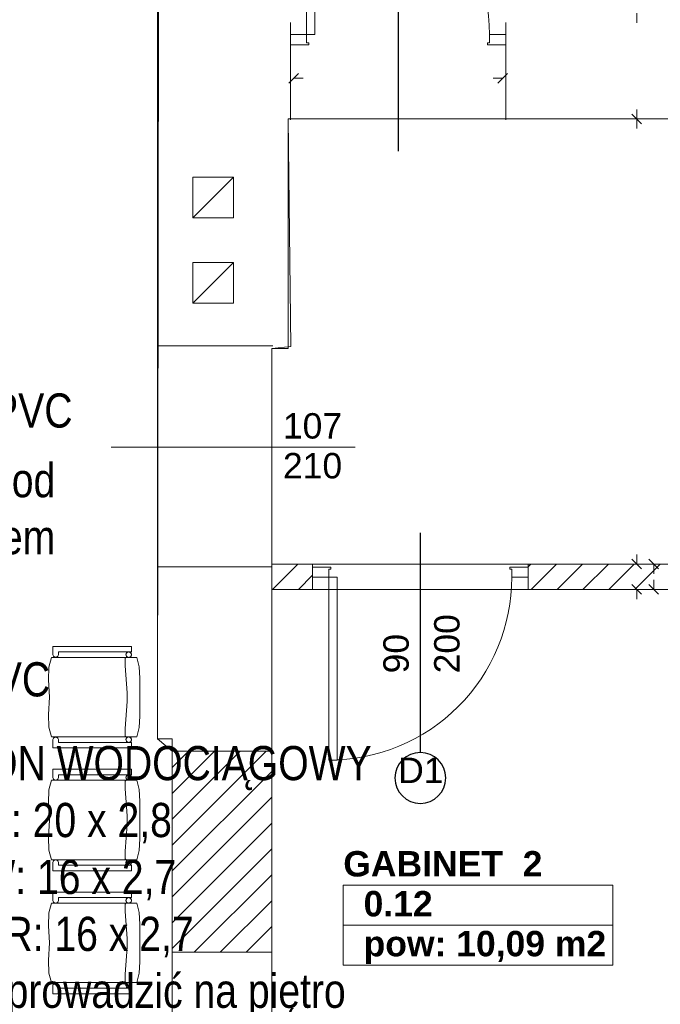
# Model space of a CAD drawing. Header units: millimetres. Extents: x 204754 to 499005, y -178579 to -103222.
# Tile 23 of 178: x 224067 to 227219, y -136676 to -131831. Entities that reach past the tile are written whole.
import ezdxf
from ezdxf import colors
from ezdxf.entities.mleader import LeaderData, LeaderLine
from ezdxf.enums import TextEntityAlignment as Align
from ezdxf.math import Vec2, Vec3

# ---------------------------------------------------------------- set-up
doc = ezdxf.new("R2010")
doc.units = ezdxf.units.MM
doc.header["$MEASUREMENT"] = 0
doc.layers.get('0').update_dxf_attribs({"color": 252, "lineweight": 5})
for name, color, linetype, lineweight in [('IS_opisy', 7, 'Continuous', 35), ('Nowe_! NAZWY POM', 252, 'Continuous', 5), ('Nowe_! NAZWY POM_Nr_pióra__19', 252, 'Continuous', 5), ('Nowe_220-A Ściany', 252, 'Continuous', 5), ('Nowe_220-A Ściany_Nr_pióra__93', 252, 'Continuous', 5), ('Nowe_320-W Umeblowanie_Nr_pióra__4', 252, 'Continuous', 5), ('Nowe_820-G Rysunki Obrazki_Nr_pióra__24', 252, 'Continuous', 5), ('Nowe_Drzwi ARCHICAD_Nr_pióra__168', 252, 'Continuous', 5), ('Nowe_Metryczki pomieszczeń ARCHICADa_Nr_pióra__13', 252, 'Continuous', 5), ('Nowe_Nowe_220(1)-A Ściany zewnętrzne_Nr_pióra__241', 252, 'Continuous', 5), ('Nowe_Nowe_220(1)-A Ściany zewnętrzne_Nr_pióra__3', 252, 'Continuous', 5), ('Nowe_Nowe_220(1)-A Ściany zewnętrzne_Nr_pióra__57', 252, 'Continuous', 5), ('Nowe_TABELKA_Nr_pióra__1', 252, 'Continuous', 5), ('Nowe_Znaczniki drzwi ARCHICADa', 252, 'Continuous', 5), ('Nowe_Znaczniki drzwi ARCHICADa_Nr_pióra__111', 252, 'Continuous', 5), ('Nowe_Znaczniki drzwi ARCHICADa_Nr_pióra__141', 252, 'Continuous', 5)]:
    doc.layers.add(name, color=color, linetype=linetype, lineweight=lineweight)
doc.styles.add('GENERATED_STYLE_1', font='arial.ttf')
doc.styles.add('GENERATED_STYLE_2', font='arialbd.ttf')
doc.styles.add('Opisowy', font='arial.ttf')

# ---------------------------------------------------------------- blocks, each defined once
blk = doc.blocks.new('GABINET  2_0.12_12', base_point=(226322.2, -136187.8))
at = {"layer": 'Nowe_Metryczki pomieszczeń ARCHICADa_Nr_pióra__13', "color": 7, "linetype": 'Continuous', "lineweight": 13}
for p, q in [((225659.2, -136089.6), (225659.2, -136482.5)), ((225659.2, -136089.6), (226985.2, -136089.6)), ((226985.2, -136089.6), (226985.2, -136482.5)), ((225659.2, -136286.1), (226985.2, -136286.1)), ((225659.2, -136482.5), (226985.2, -136482.5))]:
    blk.add_line(p, q, dxfattribs=at)
at = {"layer": 'Nowe_Metryczki pomieszczeń ARCHICADa_Nr_pióra__13', "color": 7, "lineweight": 13, "style": 'GENERATED_STYLE_2'}
for tag, p in [('ROOM_NAME', (225659.2, -135921.8)), ('ROOM_NUMBER', (225759.2, -136118.2)), ('ROOM_CALC_AREA', (225759.2, -136314.6))]:
    blk.add_attdef(tag, text='', height=125, dxfattribs=at).set_placement(p, align=Align.TOP_LEFT)
blk = doc.blocks.new('D Marker 11_21')
at = {"layer": 'Nowe_Znaczniki drzwi ARCHICADa_Nr_pióra__111', "color": 7, "linetype": 'Continuous', "lineweight": 25}
blk.add_line((0, -1282.4), (0, 153.6), dxfattribs=at)
at = {"layer": 'Nowe_Znaczniki drzwi ARCHICADa_Nr_pióra__141', "color": 7, "linetype": 'Continuous', "lineweight": 25}
for start, end in [(0, 180), (180, 0)]:
    blk.add_arc((0, -1407.4), 125, start, end, dxfattribs=at)
at = {"layer": 'Nowe_Znaczniki drzwi ARCHICADa_Nr_pióra__141', "color": 7, "lineweight": 25, "style": 'GENERATED_STYLE_1'}
for tag, rotation, p in [('AC_WIDO_B_SIZE', 270, (-230.4, -608.3)), ('AC_MarkerText_4', 270, (19.6, -703.2)), ('AC_MarkerText_1', 180, (109.1, -1259.2))]:
    blk.add_attdef(tag, text='', height=125, rotation=rotation, dxfattribs=at).set_placement(p, align=Align.BOTTOM_LEFT)
blk = doc.blocks.new('D Marker 11_19')
at = {"layer": 'Nowe_Znaczniki drzwi ARCHICADa_Nr_pióra__111', "color": 7, "linetype": 'Continuous', "lineweight": 25}
blk.add_line((0, 802.4), (0, -278.6), dxfattribs=at)
at = {"layer": 'Nowe_Znaczniki drzwi ARCHICADa_Nr_pióra__141', "color": 7, "linetype": 'Continuous', "lineweight": 25}
for start, end in [(0, 180), (180, 0)]:
    blk.add_arc((0, 927.4), 125, start, end, dxfattribs=at)
at = {"layer": 'Nowe_Znaczniki drzwi ARCHICADa_Nr_pióra__141', "color": 7, "lineweight": 25, "style": 'GENERATED_STYLE_1'}
for tag, rotation, p in [('AC_MarkerText_4', 90, (-19.6, 304.8)), ('AC_WIDO_B_SIZE', 90, (230.4, 209.9)), ('AC_MarkerText_1', 180, (109.1, 1075.6))]:
    blk.add_attdef(tag, text='', height=125, rotation=rotation, dxfattribs=at).set_placement(p, align=Align.BOTTOM_LEFT)
blk = doc.blocks.new('podkład 20251118')
at = {"color": 252, "linetype": 'Continuous', "lineweight": 5}
for p, q in [((227102.9, -131799.5), (227102.9, -131847)), ((225438.6, -132095.3), (225391.1, -132142.8)), ((225414.8, -132119.1), (225462.3, -132119.1)), ((226443.7, -132119.1), (226396.2, -132119.1)), ((226420, -132142.8), (226467.5, -132095.3)), ((227126.7, -132343.3), (227079.2, -132295.8)), ((227079.2, -132295.8), (227126.7, -132343.3)), ((227102.9, -132319.5), (227102.9, -132272)), ((227102.9, -132319.5), (227102.9, -132367)), ((227079.2, -134485.8), (227126.7, -134533.3)), ((227102.9, -134509.5), (227102.9, -134462)), ((227210.4, -134533.3), (227162.9, -134485.8)), ((227186.7, -134509.5), (227186.7, -134557)), ((227186.7, -134634.5), (227186.7, -134587)), ((227126.7, -134658.3), (227079.2, -134610.8)), ((227102.9, -134634.5), (227102.9, -134682)), ((227162.9, -134610.8), (227210.4, -134658.3))]:
    blk.add_line(p, q, dxfattribs=at)
at = {"layer": 'Nowe_! NAZWY POM_Nr_pióra__19', "color": 252, "linetype": 'Continuous', "lineweight": 5}
for p, q in [((224744.5, -135369.5), (224750.7, -131500.2)), ((229172, -132319.5), (225387.4, -132319.5)), ((225387.4, -132319.5), (225400.5, -133439.3)), ((225400.5, -133439.3), (225307, -133449.5)), ((225307, -133449.5), (225307, -134509.5)), ((225307, -134509.5), (227045.3, -134509.5)), ((227045.3, -134509.5), (229172, -134509.5)), ((225307, -134634.5), (225307, -137219.5)), ((227776.2, -134634.5), (225307, -134634.5)), ((224817, -135429.5), (224744.5, -135369.5)), ((224817, -137349.5), (224817, -135429.5))]:
    blk.add_line(p, q, dxfattribs=at)
at = {"layer": 'Nowe_220-A Ściany', "color": 252, "linetype": 'Continuous', "lineweight": 5}
for p, q in [((225307, -134511.4), (225308.8, -134509.5)), ((225311.1, -134634.5), (225436.1, -134509.5)), ((226568.4, -134522.8), (226581.6, -134509.5)), ((226583.9, -134634.5), (226708.9, -134509.5)), ((226711.2, -134634.5), (226836.2, -134509.5)), ((226838.5, -134634.5), (226963.5, -134509.5)), ((226965.7, -134634.5), (227090.7, -134509.5)), ((227093, -134634.5), (227218, -134509.5)), ((225438.4, -134634.5), (225508.4, -134564.5)), ((224817, -135510.5), (224897.9, -135429.5)), ((224817, -135637.8), (225025.2, -135429.5)), ((224817, -135765.1), (225152.5, -135429.5)), ((224817, -135892.3), (225279.8, -135429.5)), ((224817, -136019.6), (225307, -135529.6)), ((224817, -136146.9), (225307, -135656.9)), ((224817, -136274.2), (225307, -135784.2)), ((224817, -136401.4), (225307, -135911.4)), ((224926.2, -136419.5), (225307, -136038.7)), ((225053.5, -136419.5), (225307, -136166)), ((225180.7, -136419.5), (225307, -136293.3))]:
    blk.add_line(p, q, dxfattribs=at)
at = {"layer": 'Nowe_220-A Ściany_Nr_pióra__93', "color": 252, "linetype": 'Continuous', "lineweight": 5}
for p, q in [((225399, -131844.1), (225399, -131904.1)), ((226459, -131844.1), (226459, -131904.1)), ((225399, -131904.1), (225399, -131954.1)), ((226459, -131904.1), (226459, -131954.1)), ((225399, -131954.1), (225399, -132324.1)), ((226459, -131954.1), (226459, -132324.1)), ((225508.4, -134509.5), (225307, -134509.5)), ((225307, -134509.5), (225307, -134634.5)), ((225508.4, -134524.5), (225508.4, -134509.5)), ((225508.4, -134574.5), (225508.4, -134524.5)), ((226568.4, -134524.5), (226568.4, -134509.5)), ((227980.9, -134509.5), (226568.4, -134509.5)), ((226568.4, -134574.5), (226568.4, -134524.5)), ((225508.4, -134634.5), (225508.4, -134574.5)), ((226568.4, -134634.5), (226568.4, -134574.5)), ((225307, -134634.5), (225508.4, -134634.5)), ((226568.4, -134634.5), (227776.2, -134634.5)), ((225307, -135429.5), (224817, -135429.5)), ((224817, -135429.5), (224817, -136419.5)), ((225307, -136419.5), (225307, -135429.5)), ((224817, -136419.5), (225307, -136419.5))]:
    blk.add_line(p, q, dxfattribs=at)
at = {"layer": 'Nowe_320-W Umeblowanie_Nr_pióra__4', "color": 252, "linetype": 'Continuous', "lineweight": 5}
for p, q in [((224230.6, -134955.4), (224230.6, -134914.5)), ((224230.6, -134914.5), (224617, -134914.5)), ((224230.6, -134955.4), (224230.6, -134914.5)), ((224230.6, -134914.5), (224617, -134914.5)), ((224617, -134914.5), (224617, -134941.7)), ((224617, -134914.5), (224617, -134941.7)), ((224209.8, -135016.2), (224223.5, -134969)), ((224209.8, -135016.2), (224223.5, -134969)), ((224223.5, -134969), (224642.7, -134969)), ((224223.5, -134969), (224642.7, -134969)), ((224232.7, -134963.4), (224230.6, -134955.4)), ((224232.7, -134963.4), (224230.6, -134955.4)), ((224239.5, -134968.3), (224232.7, -134963.4)), ((224239.5, -134968.3), (224232.7, -134963.4)), ((224247.8, -134968.3), (224239.5, -134968.3)), ((224247.8, -134968.3), (224239.5, -134968.3)), ((224254.6, -134963.4), (224247.8, -134968.3)), ((224254.6, -134963.4), (224247.8, -134968.3)), ((224257.2, -134955.4), (224254.6, -134963.4)), ((224257.2, -134955.4), (224254.6, -134963.4)), ((224257.2, -134941.7), (224257.2, -134955.4)), ((224617, -134941.7), (224257.2, -134941.7)), ((224257.2, -134941.7), (224257.2, -134955.4)), ((224617, -134941.7), (224257.2, -134941.7)), ((224585.7, -134974.4), (224585.5, -134975.6)), ((224585.5, -134975.6), (224585.5, -134976.3)), ((224585.5, -134976.3), (224586.4, -135010.8)), ((224586.2, -134973.2), (224585.7, -134974.4)), ((224586.8, -134972.1), (224586.2, -134973.2)), ((224587.6, -134971.1), (224586.8, -134972.1)), ((224588.6, -134970.3), (224587.6, -134971.1)), ((224589.7, -134969.7), (224588.6, -134970.3)), ((224590, -134955.4), (224590.2, -134953)), ((224590.2, -134957.7), (224590, -134955.4)), ((224590.2, -134953), (224590.8, -134950.7)), ((224590.8, -134960), (224590.2, -134957.7)), ((224590.8, -134950.7), (224591.8, -134948.5)), ((224591.8, -134962.2), (224590.8, -134960)), ((224591.8, -134948.5), (224593.2, -134946.6)), ((224593.2, -134964.1), (224591.8, -134962.2)), ((224593.2, -134946.6), (224594.8, -134944.9)), ((224594.8, -134965.8), (224593.2, -134964.1)), ((224594.8, -134944.9), (224596.8, -134943.6)), ((224596.8, -134967.2), (224594.8, -134965.8)), ((224596.8, -134943.6), (224598.9, -134942.5)), ((224598.9, -134968.2), (224596.8, -134967.2)), ((224598.9, -134942.5), (224601.2, -134941.9)), ((224601.2, -134968.8), (224598.9, -134968.2)), ((224601.2, -134941.9), (224603.5, -134941.7)), ((224603.5, -134969), (224601.2, -134968.8)), ((224603.5, -134941.7), (224605.9, -134941.9)), ((224605.9, -134968.8), (224603.5, -134969)), ((224605.9, -134941.9), (224608.1, -134942.5)), ((224608.1, -134968.2), (224605.9, -134968.8)), ((224608.1, -134942.5), (224610.3, -134943.6)), ((224610.3, -134967.2), (224608.1, -134968.2)), ((224610.3, -134943.6), (224612.2, -134944.9)), ((224612.2, -134965.8), (224610.3, -134967.2)), ((224612.2, -134944.9), (224613.8, -134946.6)), ((224613.8, -134964.1), (224612.2, -134965.8)), ((224613.8, -134946.6), (224615.2, -134948.5)), ((224615.2, -134962.2), (224613.8, -134964.1)), ((224615.2, -134948.5), (224616.2, -134950.7)), ((224616.2, -134960), (224615.2, -134962.2)), ((224616.2, -134950.7), (224616.8, -134953)), ((224616.8, -134957.7), (224616.2, -134960)), ((224616.8, -134953), (224617, -134955.4)), ((224617, -134955.4), (224616.8, -134957.7)), ((224642.7, -134969), (224654.1, -135014.7)), ((224642.7, -134969), (224654.1, -135014.7)), ((224209.5, -135079.9), (224209.8, -135016.2)), ((224209.5, -135079.9), (224209.8, -135016.2)), ((224586.4, -135010.8), (224596.3, -135143.1)), ((224654.1, -135014.7), (224658.6, -135071.7)), ((224654.1, -135014.7), (224658.6, -135071.7)), ((224658.6, -135071.7), (224658.6, -135164.5)), ((224658.6, -135071.7), (224658.6, -135164.5)), ((224213.3, -135164.5), (224209.5, -135079.9)), ((224213.3, -135164.5), (224209.5, -135079.9)), ((224209.5, -135249), (224213.3, -135164.5)), ((224209.5, -135249), (224213.3, -135164.5)), ((224596.3, -135143.1), (224596.3, -135185.8)), ((224658.6, -135164.5), (224658.6, -135257.2)), ((224658.6, -135164.5), (224658.6, -135257.2)), ((224596.3, -135185.8), (224586.4, -135318.1)), ((224209.8, -135312.7), (224209.5, -135249)), ((224209.8, -135312.7), (224209.5, -135249)), ((224658.6, -135257.2), (224654.1, -135314.2)), ((224658.6, -135257.2), (224654.1, -135314.2)), ((224223.5, -135359.9), (224209.8, -135312.7)), ((224223.5, -135359.9), (224209.8, -135312.7)), ((224654.1, -135314.2), (224642.7, -135359.9)), ((224654.1, -135314.2), (224642.7, -135359.9)), ((224642.7, -135359.9), (224223.5, -135359.9)), ((224642.7, -135359.9), (224223.5, -135359.9)), ((224230.6, -135373.5), (224232.7, -135365.5)), ((224230.6, -135373.5), (224232.7, -135365.5)), ((224232.7, -135365.5), (224239.5, -135360.6)), ((224232.7, -135365.5), (224239.5, -135360.6)), ((224239.5, -135360.6), (224247.8, -135360.6)), ((224239.5, -135360.6), (224247.8, -135360.6)), ((224247.8, -135360.6), (224254.6, -135365.5)), ((224247.8, -135360.6), (224254.6, -135365.5)), ((224254.6, -135365.5), (224257.2, -135373.5)), ((224254.6, -135365.5), (224257.2, -135373.5)), ((224586.4, -135318.1), (224585.5, -135352.6)), ((224585.5, -135352.6), (224585.5, -135353.3)), ((224585.5, -135353.3), (224585.7, -135354.5)), ((224585.7, -135354.5), (224586.2, -135355.7)), ((224586.2, -135355.7), (224586.8, -135356.8)), ((224586.8, -135356.8), (224587.6, -135357.8)), ((224587.6, -135357.8), (224588.6, -135358.6)), ((224588.6, -135358.6), (224589.7, -135359.2)), ((224589.7, -135359.2), (224590.8, -135359.7)), ((224590.8, -135359.7), (224592.1, -135359.9)), ((224591.8, -135366.7), (224593.2, -135364.8)), ((224593.2, -135364.8), (224594.8, -135363.1)), ((224594.8, -135363.1), (224596.8, -135361.7)), ((224596.8, -135361.7), (224598.9, -135360.7)), ((224598.9, -135360.7), (224601.2, -135360.1)), ((224601.2, -135360.1), (224603.5, -135359.9)), ((224603.5, -135359.9), (224605.9, -135360.1)), ((224605.9, -135360.1), (224608.1, -135360.7)), ((224608.1, -135360.7), (224610.3, -135361.7)), ((224610.3, -135361.7), (224612.2, -135363.1)), ((224612.2, -135363.1), (224613.8, -135364.8)), ((224613.8, -135364.8), (224615.2, -135366.7)), ((224230.6, -135414.5), (224230.6, -135373.5)), ((224230.6, -135414.5), (224230.6, -135373.5)), ((224617, -135414.5), (224230.6, -135414.5)), ((224617, -135414.5), (224230.6, -135414.5)), ((224257.2, -135373.5), (224257.2, -135387.2)), ((224257.2, -135373.5), (224257.2, -135387.2)), ((224257.2, -135387.2), (224617, -135387.2)), ((224257.2, -135387.2), (224617, -135387.2)), ((224590, -135373.5), (224590.2, -135371.2)), ((224590.2, -135375.9), (224590, -135373.5)), ((224590.2, -135371.2), (224590.8, -135368.9)), ((224590.8, -135378.2), (224590.2, -135375.9)), ((224590.8, -135368.9), (224591.8, -135366.7)), ((224591.8, -135380.4), (224590.8, -135378.2)), ((224593.2, -135382.3), (224591.8, -135380.4)), ((224594.8, -135384), (224593.2, -135382.3)), ((224596.8, -135385.4), (224594.8, -135384)), ((224598.9, -135386.4), (224596.8, -135385.4)), ((224601.2, -135387), (224598.9, -135386.4)), ((224603.5, -135387.2), (224601.2, -135387)), ((224605.9, -135387), (224603.5, -135387.2)), ((224608.1, -135386.4), (224605.9, -135387)), ((224610.3, -135385.4), (224608.1, -135386.4)), ((224612.2, -135384), (224610.3, -135385.4)), ((224613.8, -135382.3), (224612.2, -135384)), ((224615.2, -135380.4), (224613.8, -135382.3)), ((224615.2, -135366.7), (224616.2, -135368.9)), ((224616.2, -135378.2), (224615.2, -135380.4)), ((224616.2, -135368.9), (224616.8, -135371.2)), ((224616.8, -135375.9), (224616.2, -135378.2)), ((224616.8, -135371.2), (224617, -135373.5)), ((224617, -135373.5), (224616.8, -135375.9)), ((224617, -135387.2), (224617, -135414.5)), ((224617, -135387.2), (224617, -135414.5)), ((224230.6, -135559.9), (224230.6, -135519)), ((224230.6, -135519), (224617, -135519)), ((224230.6, -135559.9), (224230.6, -135519)), ((224230.6, -135519), (224617, -135519)), ((224232.7, -135567.9), (224230.6, -135559.9)), ((224232.7, -135567.9), (224230.6, -135559.9)), ((224257.2, -135559.9), (224254.6, -135567.9)), ((224257.2, -135559.9), (224254.6, -135567.9)), ((224257.2, -135546.2), (224257.2, -135559.9)), ((224617, -135546.2), (224257.2, -135546.2)), ((224257.2, -135546.2), (224257.2, -135559.9)), ((224617, -135546.2), (224257.2, -135546.2)), ((224590, -135559.9), (224590.2, -135557.5)), ((224590.2, -135562.2), (224590, -135559.9)), ((224590.2, -135557.5), (224590.8, -135555.2)), ((224590.8, -135555.2), (224591.8, -135553.1)), ((224591.8, -135553.1), (224593.2, -135551.1)), ((224593.2, -135551.1), (224594.8, -135549.4)), ((224594.8, -135549.4), (224596.8, -135548.1)), ((224596.8, -135548.1), (224598.9, -135547.1)), ((224598.9, -135547.1), (224601.2, -135546.5)), ((224601.2, -135546.5), (224603.5, -135546.2)), ((224603.5, -135546.2), (224605.9, -135546.5)), ((224605.9, -135546.5), (224608.1, -135547.1)), ((224608.1, -135547.1), (224610.3, -135548.1)), ((224610.3, -135548.1), (224612.2, -135549.4)), ((224612.2, -135549.4), (224613.8, -135551.1)), ((224613.8, -135551.1), (224615.2, -135553.1)), ((224615.2, -135553.1), (224616.2, -135555.2)), ((224616.2, -135555.2), (224616.8, -135557.5)), ((224616.8, -135557.5), (224617, -135559.9)), ((224617, -135559.9), (224616.8, -135562.2)), ((224617, -135519), (224617, -135546.2)), ((224617, -135519), (224617, -135546.2)), ((224209.8, -135620.7), (224223.5, -135573.5)), ((224209.8, -135620.7), (224223.5, -135573.5)), ((224223.5, -135573.5), (224642.7, -135573.5)), ((224223.5, -135573.5), (224642.7, -135573.5)), ((224239.5, -135572.8), (224232.7, -135567.9)), ((224239.5, -135572.8), (224232.7, -135567.9)), ((224247.8, -135572.8), (224239.5, -135572.8)), ((224247.8, -135572.8), (224239.5, -135572.8)), ((224254.6, -135567.9), (224247.8, -135572.8)), ((224254.6, -135567.9), (224247.8, -135572.8)), ((224585.7, -135578.9), (224585.5, -135580.2)), ((224585.5, -135580.2), (224585.5, -135580.8)), ((224585.5, -135580.8), (224586.4, -135615.3)), ((224586.2, -135577.7), (224585.7, -135578.9)), ((224586.8, -135576.6), (224586.2, -135577.7)), ((224587.6, -135575.6), (224586.8, -135576.6)), ((224588.6, -135574.8), (224587.6, -135575.6)), ((224589.7, -135574.2), (224588.6, -135574.8)), ((224590.8, -135564.5), (224590.2, -135562.2)), ((224591.8, -135566.7), (224590.8, -135564.5)), ((224593.2, -135568.6), (224591.8, -135566.7)), ((224594.8, -135570.3), (224593.2, -135568.6)), ((224596.8, -135571.7), (224594.8, -135570.3)), ((224598.9, -135572.7), (224596.8, -135571.7)), ((224601.2, -135573.3), (224598.9, -135572.7)), ((224603.5, -135573.5), (224601.2, -135573.3)), ((224605.9, -135573.3), (224603.5, -135573.5)), ((224608.1, -135572.7), (224605.9, -135573.3)), ((224610.3, -135571.7), (224608.1, -135572.7)), ((224612.2, -135570.3), (224610.3, -135571.7)), ((224613.8, -135568.6), (224612.2, -135570.3)), ((224615.2, -135566.7), (224613.8, -135568.6)), ((224616.2, -135564.5), (224615.2, -135566.7)), ((224616.8, -135562.2), (224616.2, -135564.5)), ((224642.7, -135573.5), (224654.1, -135619.2)), ((224642.7, -135573.5), (224654.1, -135619.2)), ((224209.5, -135684.5), (224209.8, -135620.7)), ((224209.5, -135684.5), (224209.8, -135620.7)), ((224586.4, -135615.3), (224596.3, -135747.6)), ((224654.1, -135619.2), (224658.6, -135676.2)), ((224654.1, -135619.2), (224658.6, -135676.2)), ((224213.3, -135769), (224209.5, -135684.5)), ((224213.3, -135769), (224209.5, -135684.5)), ((224658.6, -135676.2), (224658.6, -135769)), ((224658.6, -135676.2), (224658.6, -135769)), ((224596.3, -135747.6), (224596.3, -135790.3)), ((224209.5, -135853.5), (224213.3, -135769)), ((224209.5, -135853.5), (224213.3, -135769)), ((224596.3, -135790.3), (224586.4, -135922.6)), ((224658.6, -135769), (224658.6, -135861.7)), ((224658.6, -135769), (224658.6, -135861.7)), ((224209.8, -135917.2), (224209.5, -135853.5)), ((224209.8, -135917.2), (224209.5, -135853.5)), ((224658.6, -135861.7), (224654.1, -135918.7)), ((224658.6, -135861.7), (224654.1, -135918.7)), ((224223.5, -135964.4), (224209.8, -135917.2)), ((224223.5, -135964.4), (224209.8, -135917.2)), ((224586.4, -135922.6), (224585.5, -135957.2)), ((224654.1, -135918.7), (224642.7, -135964.4)), ((224654.1, -135918.7), (224642.7, -135964.4)), ((224642.7, -135964.4), (224223.5, -135964.4)), ((224642.7, -135964.4), (224223.5, -135964.4)), ((224230.6, -135978.1), (224232.7, -135970)), ((224230.6, -135978.1), (224232.7, -135970)), ((224230.6, -136019), (224230.6, -135978.1)), ((224230.6, -136019), (224230.6, -135978.1)), ((224232.7, -135970), (224239.5, -135965.1)), ((224232.7, -135970), (224239.5, -135965.1)), ((224239.5, -135965.1), (224247.8, -135965.1)), ((224239.5, -135965.1), (224247.8, -135965.1)), ((224247.8, -135965.1), (224254.6, -135970)), ((224247.8, -135965.1), (224254.6, -135970)), ((224254.6, -135970), (224257.2, -135978.1)), ((224254.6, -135970), (224257.2, -135978.1)), ((224257.2, -135978.1), (224257.2, -135991.7)), ((224257.2, -135978.1), (224257.2, -135991.7)), ((224257.2, -135991.7), (224617, -135991.7)), ((224257.2, -135991.7), (224617, -135991.7)), ((224585.5, -135957.2), (224585.5, -135957.8)), ((224585.5, -135957.8), (224585.7, -135959)), ((224585.7, -135959), (224586.2, -135960.2)), ((224586.2, -135960.2), (224586.8, -135961.3)), ((224586.8, -135961.3), (224587.6, -135962.3)), ((224587.6, -135962.3), (224588.6, -135963.1)), ((224588.6, -135963.1), (224589.7, -135963.8)), ((224589.7, -135963.8), (224590.8, -135964.2)), ((224590, -135978.1), (224590.2, -135975.7)), ((224590.2, -135980.4), (224590, -135978.1)), ((224590.2, -135975.7), (224590.8, -135973.4)), ((224590.8, -135982.7), (224590.2, -135980.4)), ((224590.8, -135964.2), (224592.1, -135964.4)), ((224590.8, -135973.4), (224591.8, -135971.2)), ((224591.8, -135984.9), (224590.8, -135982.7)), ((224591.8, -135971.2), (224593.2, -135969.3)), ((224593.2, -135986.8), (224591.8, -135984.9)), ((224593.2, -135969.3), (224594.8, -135967.6)), ((224594.8, -135988.5), (224593.2, -135986.8)), ((224594.8, -135967.6), (224596.8, -135966.3)), ((224596.8, -135989.9), (224594.8, -135988.5)), ((224596.8, -135966.3), (224598.9, -135965.2)), ((224598.9, -135990.9), (224596.8, -135989.9)), ((224598.9, -135965.2), (224601.2, -135964.6)), ((224601.2, -135991.5), (224598.9, -135990.9)), ((224601.2, -135964.6), (224603.5, -135964.4)), ((224603.5, -135991.7), (224601.2, -135991.5)), ((224603.5, -135964.4), (224605.9, -135964.6)), ((224605.9, -135991.5), (224603.5, -135991.7)), ((224605.9, -135964.6), (224608.1, -135965.2)), ((224608.1, -135990.9), (224605.9, -135991.5)), ((224608.1, -135965.2), (224610.3, -135966.3)), ((224610.3, -135989.9), (224608.1, -135990.9)), ((224610.3, -135966.3), (224612.2, -135967.6)), ((224612.2, -135988.5), (224610.3, -135989.9)), ((224612.2, -135967.6), (224613.8, -135969.3)), ((224613.8, -135986.8), (224612.2, -135988.5)), ((224613.8, -135969.3), (224615.2, -135971.2)), ((224615.2, -135984.9), (224613.8, -135986.8)), ((224615.2, -135971.2), (224616.2, -135973.4)), ((224616.2, -135982.7), (224615.2, -135984.9)), ((224616.2, -135973.4), (224616.8, -135975.7)), ((224616.8, -135980.4), (224616.2, -135982.7)), ((224616.8, -135975.7), (224617, -135978.1)), ((224617, -135978.1), (224616.8, -135980.4)), ((224617, -135991.7), (224617, -136019)), ((224617, -135991.7), (224617, -136019)), ((224617, -136019), (224230.6, -136019)), ((224617, -136019), (224230.6, -136019)), ((224230.6, -136164.4), (224230.6, -136123.5)), ((224230.6, -136123.5), (224617, -136123.5)), ((224230.6, -136164.4), (224230.6, -136123.5)), ((224230.6, -136123.5), (224617, -136123.5)), ((224617, -136123.5), (224617, -136150.8)), ((224617, -136123.5), (224617, -136150.8)), ((224209.8, -136225.2), (224223.5, -136178)), ((224209.8, -136225.2), (224223.5, -136178)), ((224223.5, -136178), (224642.7, -136178)), ((224223.5, -136178), (224642.7, -136178)), ((224232.7, -136172.4), (224230.6, -136164.4)), ((224232.7, -136172.4), (224230.6, -136164.4)), ((224239.5, -136177.4), (224232.7, -136172.4)), ((224239.5, -136177.4), (224232.7, -136172.4)), ((224247.8, -136177.4), (224239.5, -136177.4)), ((224247.8, -136177.4), (224239.5, -136177.4)), ((224254.6, -136172.4), (224247.8, -136177.4)), ((224254.6, -136172.4), (224247.8, -136177.4)), ((224257.2, -136164.4), (224254.6, -136172.4)), ((224257.2, -136164.4), (224254.6, -136172.4)), ((224257.2, -136150.8), (224257.2, -136164.4)), ((224617, -136150.8), (224257.2, -136150.8)), ((224257.2, -136150.8), (224257.2, -136164.4)), ((224617, -136150.8), (224257.2, -136150.8)), ((224585.7, -136183.4), (224585.5, -136184.7)), ((224585.5, -136184.7), (224585.5, -136185.3)), ((224585.5, -136185.3), (224586.4, -136219.9)), ((224586.2, -136182.2), (224585.7, -136183.4)), ((224586.8, -136181.1), (224586.2, -136182.2)), ((224587.6, -136180.1), (224586.8, -136181.1)), ((224588.6, -136179.3), (224587.6, -136180.1)), ((224589.7, -136178.7), (224588.6, -136179.3)), ((224590, -136164.4), (224590.2, -136162)), ((224590.2, -136166.8), (224590, -136164.4)), ((224590.2, -136162), (224590.8, -136159.7)), ((224590.8, -136169.1), (224590.2, -136166.8)), ((224590.8, -136159.7), (224591.8, -136157.6)), ((224591.8, -136171.2), (224590.8, -136169.1)), ((224591.8, -136157.6), (224593.2, -136155.6)), ((224593.2, -136173.2), (224591.8, -136171.2)), ((224593.2, -136155.6), (224594.8, -136154)), ((224594.8, -136174.8), (224593.2, -136173.2)), ((224594.8, -136154), (224596.8, -136152.6)), ((224596.8, -136176.2), (224594.8, -136174.8)), ((224596.8, -136152.6), (224598.9, -136151.6)), ((224598.9, -136177.2), (224596.8, -136176.2)), ((224598.9, -136151.6), (224601.2, -136151)), ((224601.2, -136177.8), (224598.9, -136177.2)), ((224601.2, -136151), (224603.5, -136150.8)), ((224603.5, -136178), (224601.2, -136177.8)), ((224603.5, -136150.8), (224605.9, -136151)), ((224605.9, -136177.8), (224603.5, -136178)), ((224605.9, -136151), (224608.1, -136151.6)), ((224608.1, -136177.2), (224605.9, -136177.8)), ((224608.1, -136151.6), (224610.3, -136152.6)), ((224610.3, -136176.2), (224608.1, -136177.2)), ((224610.3, -136152.6), (224612.2, -136154)), ((224612.2, -136174.8), (224610.3, -136176.2)), ((224612.2, -136154), (224613.8, -136155.6)), ((224613.8, -136173.2), (224612.2, -136174.8)), ((224613.8, -136155.6), (224615.2, -136157.6)), ((224615.2, -136171.2), (224613.8, -136173.2)), ((224615.2, -136157.6), (224616.2, -136159.7)), ((224616.2, -136169.1), (224615.2, -136171.2)), ((224616.2, -136159.7), (224616.8, -136162)), ((224616.8, -136166.8), (224616.2, -136169.1)), ((224616.8, -136162), (224617, -136164.4)), ((224617, -136164.4), (224616.8, -136166.8)), ((224642.7, -136178), (224654.1, -136223.8)), ((224642.7, -136178), (224654.1, -136223.8)), ((224209.5, -136289), (224209.8, -136225.2)), ((224209.5, -136289), (224209.8, -136225.2)), ((224586.4, -136219.9), (224596.3, -136352.1)), ((224654.1, -136223.8), (224658.6, -136280.7)), ((224654.1, -136223.8), (224658.6, -136280.7)), ((224658.6, -136280.7), (224658.6, -136373.5)), ((224658.6, -136280.7), (224658.6, -136373.5)), ((224213.3, -136373.5), (224209.5, -136289)), ((224213.3, -136373.5), (224209.5, -136289)), ((224209.5, -136458), (224213.3, -136373.5)), ((224209.5, -136458), (224213.3, -136373.5)), ((224596.3, -136352.1), (224596.3, -136394.9)), ((224658.6, -136373.5), (224658.6, -136466.2)), ((224658.6, -136373.5), (224658.6, -136466.2)), ((224596.3, -136394.9), (224586.4, -136527.1)), ((224209.8, -136521.7), (224209.5, -136458)), ((224209.8, -136521.7), (224209.5, -136458)), ((224658.6, -136466.2), (224654.1, -136523.2)), ((224658.6, -136466.2), (224654.1, -136523.2)), ((224223.5, -136568.9), (224209.8, -136521.7)), ((224223.5, -136568.9), (224209.8, -136521.7)), ((224586.4, -136527.1), (224585.5, -136561.7)), ((224654.1, -136523.2), (224642.7, -136568.9)), ((224654.1, -136523.2), (224642.7, -136568.9)), ((224642.7, -136568.9), (224223.5, -136568.9)), ((224642.7, -136568.9), (224223.5, -136568.9)), ((224230.6, -136582.6), (224232.7, -136574.6)), ((224230.6, -136582.6), (224232.7, -136574.6)), ((224232.7, -136574.6), (224239.5, -136569.6)), ((224232.7, -136574.6), (224239.5, -136569.6)), ((224239.5, -136569.6), (224247.8, -136569.6)), ((224239.5, -136569.6), (224247.8, -136569.6)), ((224247.8, -136569.6), (224254.6, -136574.6)), ((224247.8, -136569.6), (224254.6, -136574.6)), ((224254.6, -136574.6), (224257.2, -136582.6)), ((224254.6, -136574.6), (224257.2, -136582.6)), ((224585.5, -136561.7), (224585.5, -136562.3)), ((224585.5, -136562.3), (224585.7, -136563.6)), ((224585.7, -136563.6), (224586.2, -136564.8)), ((224586.2, -136564.8), (224586.8, -136565.9)), ((224586.8, -136565.9), (224587.6, -136566.8)), ((224587.6, -136566.8), (224588.6, -136567.7)), ((224588.6, -136567.7), (224589.7, -136568.3)), ((224589.7, -136568.3), (224590.8, -136568.7)), ((224590.8, -136568.7), (224592.1, -136568.9)), ((224590.8, -136577.9), (224591.8, -136575.8)), ((224591.8, -136575.8), (224593.2, -136573.8)), ((224593.2, -136573.8), (224594.8, -136572.1)), ((224594.8, -136572.1), (224596.8, -136570.8)), ((224596.8, -136570.8), (224598.9, -136569.8)), ((224598.9, -136569.8), (224601.2, -136569.2)), ((224601.2, -136569.2), (224603.5, -136568.9)), ((224603.5, -136568.9), (224605.9, -136569.2)), ((224605.9, -136569.2), (224608.1, -136569.8)), ((224608.1, -136569.8), (224610.3, -136570.8)), ((224610.3, -136570.8), (224612.2, -136572.1)), ((224612.2, -136572.1), (224613.8, -136573.8)), ((224613.8, -136573.8), (224615.2, -136575.8)), ((224615.2, -136575.8), (224616.2, -136577.9)), ((224230.6, -136623.5), (224230.6, -136582.6)), ((224230.6, -136623.5), (224230.6, -136582.6)), ((224617, -136623.5), (224230.6, -136623.5)), ((224617, -136623.5), (224230.6, -136623.5)), ((224257.2, -136582.6), (224257.2, -136596.2)), ((224257.2, -136582.6), (224257.2, -136596.2)), ((224257.2, -136596.2), (224617, -136596.2)), ((224257.2, -136596.2), (224617, -136596.2)), ((224590, -136582.6), (224590.2, -136580.2)), ((224590.2, -136584.9), (224590, -136582.6)), ((224590.2, -136580.2), (224590.8, -136577.9)), ((224590.8, -136587.2), (224590.2, -136584.9)), ((224591.8, -136589.4), (224590.8, -136587.2)), ((224593.2, -136591.3), (224591.8, -136589.4)), ((224594.8, -136593), (224593.2, -136591.3)), ((224596.8, -136594.4), (224594.8, -136593)), ((224598.9, -136595.4), (224596.8, -136594.4)), ((224601.2, -136596), (224598.9, -136595.4)), ((224603.5, -136596.2), (224601.2, -136596)), ((224605.9, -136596), (224603.5, -136596.2)), ((224608.1, -136595.4), (224605.9, -136596)), ((224610.3, -136594.4), (224608.1, -136595.4)), ((224612.2, -136593), (224610.3, -136594.4)), ((224613.8, -136591.3), (224612.2, -136593)), ((224615.2, -136589.4), (224613.8, -136591.3)), ((224616.2, -136587.2), (224615.2, -136589.4)), ((224616.2, -136577.9), (224616.8, -136580.2)), ((224616.8, -136584.9), (224616.2, -136587.2)), ((224616.8, -136580.2), (224617, -136582.6)), ((224617, -136582.6), (224616.8, -136584.9)), ((224617, -136596.2), (224617, -136623.5)), ((224617, -136596.2), (224617, -136623.5))]:
    blk.add_line(p, q, dxfattribs=at)
at = {"layer": 'Nowe_320-W Umeblowanie_Nr_pióra__4', "color": 252, "linetype": 'Continuous', "lineweight": 5, "extrusion": (0, 0, -1)}
for centre, start_param, end_param in [((224603.5, -134955.4), -1.570796, 1.570796), ((224603.5, -134955.4), 1.570796, 4.712389), ((224603.5, -135373.5), -1.570796, 1.570796), ((224603.5, -135373.5), 1.570796, 4.712389), ((224603.5, -135559.9), -1.570796, 1.570796), ((224603.5, -135559.9), 1.570796, 4.712389), ((224603.5, -135978.1), -1.570796, 1.570796), ((224603.5, -135978.1), 1.570796, 4.712389), ((224603.5, -136164.4), -1.570796, 1.570796), ((224603.5, -136164.4), 1.570796, 4.712389), ((224603.5, -136582.6), -1.570796, 1.570796), ((224603.5, -136582.6), 1.570796, 4.712389)]:
    blk.add_ellipse(centre, major_axis=(0, 13.6), ratio=0.989604, start_param=start_param, end_param=end_param, dxfattribs=at)
at = {"layer": 'Nowe_820-G Rysunki Obrazki_Nr_pióra__24', "color": 7, "linetype": 'Continuous', "lineweight": 15}
blk.add_line((224517.6, -133934.5), (225717.2, -133934.5), dxfattribs=at)
at = {"layer": 'Nowe_Drzwi ARCHICAD_Nr_pióra__168', "color": 252, "linetype": 'Continuous', "lineweight": 5}
for p, q in [((225479, -131904.1), (225479, -131004.1)), ((225519, -131004.1), (225519, -131904.1)), ((225399, -131954.1), (225399, -131904.1)), ((225399, -131904.1), (225479, -131904.1)), ((225399, -131904.1), (225399, -131954.1)), ((225479, -131904.1), (225479, -131944.1)), ((225519, -131904.1), (225479, -131904.1)), ((226379, -131944.1), (226379, -131904.1)), ((226379, -131904.1), (226459, -131904.1)), ((226459, -131904.1), (226459, -131954.1)), ((226459, -131904.1), (226459, -131954.1)), ((225479, -131954.1), (225399, -131954.1)), ((225479, -131944.1), (225489, -131944.1)), ((225489, -131954.1), (225479, -131954.1)), ((225489, -131944.1), (225489, -131954.1)), ((226369, -131954.1), (226369, -131944.1)), ((226369, -131944.1), (226379, -131944.1)), ((226379, -131954.1), (226369, -131954.1)), ((226459, -131954.1), (226379, -131954.1)), ((225588.4, -134524.5), (225508.4, -134524.5)), ((225508.4, -134524.5), (225508.4, -134574.5)), ((225508.4, -134574.5), (225508.4, -134524.5)), ((225598.4, -134524.5), (225588.4, -134524.5)), ((225588.4, -134574.5), (225588.4, -134534.5)), ((225588.4, -134534.5), (225598.4, -134534.5)), ((225598.4, -134534.5), (225598.4, -134524.5)), ((226488.4, -134524.5), (226478.4, -134524.5)), ((226478.4, -134524.5), (226478.4, -134534.5)), ((226478.4, -134534.5), (226488.4, -134534.5)), ((226568.4, -134524.5), (226488.4, -134524.5)), ((226488.4, -134534.5), (226488.4, -134574.5)), ((226568.4, -134574.5), (226568.4, -134524.5)), ((226568.4, -134574.5), (226568.4, -134524.5)), ((225508.4, -134574.5), (225588.4, -134574.5)), ((225628.4, -134574.5), (225588.4, -134574.5)), ((225588.4, -134574.5), (225588.4, -135474.5)), ((225628.4, -135474.5), (225628.4, -134574.5)), ((226488.4, -134574.5), (226568.4, -134574.5)), ((225588.4, -135474.5), (225628.4, -135474.5))]:
    blk.add_line(p, q, dxfattribs=at)
at = {"layer": 'Nowe_Drzwi ARCHICAD_Nr_pióra__168', "color": 252, "linetype": 'Continuous', "lineweight": 5, "extrusion": (0, 0, -1)}
blk.add_ellipse((225479, -131904.1), major_axis=(636.4, 636.4), ratio=1, start_param=-0.785398, end_param=0.785398, dxfattribs=at)
at = {"layer": 'Nowe_Drzwi ARCHICAD_Nr_pióra__168', "color": 252, "linetype": 'Continuous', "lineweight": 5}
blk.add_ellipse((225588.4, -134574.5), major_axis=(-636.4, 636.4), ratio=1, start_param=2.356194, end_param=3.926991, dxfattribs=at)
at = {"layer": 'Nowe_Nowe_220(1)-A Ściany zewnętrzne_Nr_pióra__241', "color": 252, "linetype": 'Continuous', "lineweight": 5}
for p, q in [((225312.6, -133435.9), (224744.5, -133435.9)), ((225307, -134522.9), (224745.9, -134522.9))]:
    blk.add_line(p, q, dxfattribs=at)
at = {"layer": 'Nowe_Nowe_220(1)-A Ściany zewnętrzne_Nr_pióra__3', "color": 252, "linetype": 'Continuous', "lineweight": 5}
for p, q in [((225118.4, -132606.3), (224918.4, -132606.3)), ((224918.4, -132606.3), (224918.4, -132806.3)), ((224918.4, -132806.3), (225118.4, -132606.3)), ((225118.4, -132806.3), (225118.4, -132606.3)), ((224918.4, -132806.3), (225118.4, -132806.3)), ((225118.4, -133026.3), (224918.4, -133026.3)), ((224918.4, -133026.3), (224918.4, -133226.3)), ((224918.4, -133226.3), (225118.4, -133026.3)), ((225118.4, -133226.3), (225118.4, -133026.3)), ((224918.4, -133226.3), (225118.4, -133226.3))]:
    blk.add_line(p, q, dxfattribs=at)
at = {"layer": 'Nowe_Nowe_220(1)-A Ściany zewnętrzne_Nr_pióra__57', "color": 252, "linetype": 'Continuous', "lineweight": 5}
for p, q in [((224744.5, -135369.5), (224744.5, -130139.5)), ((225387.4, -132319.5), (229917, -132319.5)), ((225387.4, -132319.5), (225387.4, -133449.5)), ((225307, -138719.5), (225307, -133449.5)), ((225307, -133449.5), (225387.4, -133449.5)), ((224817, -135369.5), (224744.5, -135369.5)), ((224817, -137349.5), (224817, -135369.5)), ((224817, -135429.5), (225307, -135429.5)), ((224817, -136419.5), (225307, -136419.5))]:
    blk.add_line(p, q, dxfattribs=at)
at = {"layer": 'Nowe_! NAZWY POM', "color": 7, "linetype": 'Continuous', "lineweight": 13}
blk.add_blockref('GABINET  2_0.12_12', (226322.2, -136187.8), dxfattribs=at).add_auto_attribs({'ROOM_NAME': 'GABINET  2', 'ROOM_NUMBER': '0.12', 'ROOM_CALC_AREA': 'pow: 10,09 m2'})
at = {"layer": 'Nowe_Znaczniki drzwi ARCHICADa', "color": 7, "linetype": 'Continuous', "lineweight": 25}
ref = blk.add_blockref('D Marker 11_21', (225929, -132324.1), dxfattribs=dict(at, rotation=180))
ref.add_attrib('AC_MarkerText_1', 'D1', dxfattribs={"layer": 'Nowe_Znaczniki drzwi ARCHICADa_Nr_pióra__141', "color": 7, "lineweight": 25, "height": 125, "rotation": 360, "style": 'GENERATED_STYLE_1'}).set_placement((225819.9, -130979.2), align=Align.BOTTOM_LEFT)
ref.add_attrib('AC_MarkerText_4', '90', dxfattribs={"layer": 'Nowe_Znaczniki drzwi ARCHICADa_Nr_pióra__141', "color": 7, "lineweight": 25, "height": 125, "rotation": 90, "style": 'GENERATED_STYLE_1'}).set_placement((225909.4, -131539.3), align=Align.BOTTOM_LEFT)
ref.add_attrib('AC_WIDO_B_SIZE', '200', dxfattribs={"layer": 'Nowe_Znaczniki drzwi ARCHICADa_Nr_pióra__141', "color": 7, "lineweight": 25, "height": 125, "rotation": 90, "style": 'GENERATED_STYLE_1'}).set_placement((226159.4, -131634.2), align=Align.BOTTOM_LEFT)
ref = blk.add_blockref('D Marker 11_19', (226038.4, -134634.5), dxfattribs=dict(at, rotation=180))
ref.add_attrib('AC_MarkerText_1', 'D1', dxfattribs={"layer": 'Nowe_Znaczniki drzwi ARCHICADa_Nr_pióra__141', "color": 7, "lineweight": 25, "height": 125, "rotation": 360, "style": 'GENERATED_STYLE_1'}).set_placement((225929.2, -135624.4), align=Align.BOTTOM_LEFT)
ref.add_attrib('AC_MarkerText_4', '90', dxfattribs={"layer": 'Nowe_Znaczniki drzwi ARCHICADa_Nr_pióra__141', "color": 7, "lineweight": 25, "height": 125, "rotation": 90, "style": 'GENERATED_STYLE_1'}).set_placement((226018.7, -135047.4), align=Align.BOTTOM_LEFT)
ref.add_attrib('AC_WIDO_B_SIZE', '200', dxfattribs={"layer": 'Nowe_Znaczniki drzwi ARCHICADa_Nr_pióra__141', "color": 7, "lineweight": 25, "height": 125, "rotation": 90, "style": 'GENERATED_STYLE_1'}).set_placement((226268.7, -135047.4), align=Align.BOTTOM_LEFT)
at = {"layer": 'Nowe_TABELKA_Nr_pióra__1', "color": 252, "lineweight": 5, "style": 'GENERATED_STYLE_1'}
for s, p in [('107', (225362, -133891.9)), ('210', (225362.4, -134087.8))]:
    blk.add_text(s, height=125, dxfattribs=at).set_placement(p)
blk = doc.blocks.new('_None')

msp = doc.modelspace()

# ---------------------------------------------------------------- block references
msp.add_blockref('podkład 20251118', (0, 0))

# ---------------------------------------------------------------- leaders
at = {"layer": 'IS_opisy', "lineweight": 25}
ml = msp.add_multileader_mtext('Standard', dxfattribs=at)
ml.set_content('{\\fArial Narrow|b0|i0|c0|p34;P\\fArial Narrow|b0|i0|c238|p34;ion KS1 %%C110 PVC }', color=256, style='Opisowy')
ml.set_leader_properties()
ml.set_arrow_properties(name='NONE')
ml.build(insert=Vec2(0, 0))
ml.multileader.update_dxf_attribs({"dogleg_length": 0.1, "arrow_head_size": 8.61})
ctx = ml.context
ctx.base_point, ctx.char_height, ctx.arrow_head_size, ctx.landing_gap_size, ctx.plane_origin, ctx.plane_x_axis, ctx.plane_y_axis = Vec3(222572.9, -133757.2), 168, 8.61, 0.861, Vec3(216388.6, -135459.9), Vec3(1, -0.000005), Vec3(0.000005, 1)
ctx.text_align_type = 2
notes = []
notes.append((ctx, [(1, (1, 1, 0), (222572.8, -133757.2), (1, -0.000005), 0.1, [(0, [(220862.8, -133984)], 256, [])])]))
ctx.mtext.insert, ctx.mtext.text_direction, ctx.mtext.rotation, ctx.mtext.width, ctx.mtext.alignment, ctx.mtext.flow_direction = Vec3(224326.9, -133669.8), Vec3(1, -0.000005), 6.283181, 2253.53, 3, 5
ml = msp.add_multileader_mtext('Standard', dxfattribs=at)
ml.set_content('{\\fArial Narrow|b0|i0|c238|p34;Instalacje prowadzić pod stropem}', color=256, style='Opisowy')
ml.set_leader_properties()
ml.set_arrow_properties(name='NONE')
ml.build(insert=Vec2(0, 0))
ml.multileader.update_dxf_attribs({"dogleg_length": 0.1, "arrow_head_size": 8.61})
ctx = ml.context
ctx.base_point, ctx.char_height, ctx.arrow_head_size, ctx.landing_gap_size, ctx.plane_origin, ctx.plane_x_axis, ctx.plane_y_axis = Vec3(222166, -134120.1), 168, 8.61, 0.861, Vec3(216388.6, -136682.6), Vec3(1, -0.000005), Vec3(0.000005, 1)
ctx.text_align_type = 2
notes.append((ctx, [(1, (1, 1, 0), (222165.9, -134120.1), (1, -0.000005), 0.1, [(0, [(220862.8, -134251)], 256, [])])]))
ctx.mtext.insert, ctx.mtext.text_direction, ctx.mtext.rotation, ctx.mtext.width, ctx.mtext.alignment, ctx.mtext.flow_direction = Vec3(224242.1, -134012.8), Vec3(1, -0.000005), 6.283181, 2253.53, 3, 5
ml = msp.add_multileader_mtext('Standard', dxfattribs=at)
ml.set_content('{\\fArial Narrow|b0|i0|c0|p34;P\\fArial Narrow|b0|i0|c238|p34;ion KS1 %%C110 PVC }', color=256, style='Opisowy')
ml.set_leader_properties()
ml.set_arrow_properties(name='NONE')
ml.build(insert=Vec2(0, 0))
ml.multileader.update_dxf_attribs({"dogleg_length": 0.1, "arrow_head_size": 8.61})
ctx = ml.context
ctx.base_point, ctx.char_height, ctx.arrow_head_size, ctx.landing_gap_size, ctx.plane_origin, ctx.plane_x_axis, ctx.plane_y_axis = Vec3(222462.7, -135080), 168, 8.61, 0.861, Vec3(217259.4, -136818.8), Vec3(1, -0.000005), Vec3(0.000005, 1)
ctx.text_align_type = 2
notes.append((ctx, [(1, (1, 1, 0), (222462.6, -135080), (1, -0.000005), 0.1, [(0, [(221733.7, -135342.9)], 256, [])])]))
ctx.mtext.insert, ctx.mtext.text_direction, ctx.mtext.rotation, ctx.mtext.width, ctx.mtext.alignment, ctx.mtext.flow_direction = Vec3(224216.6, -134992.6), Vec3(1, -0.000005), 6.283181, 2253.53, 3, 5
ml = msp.add_multileader_mtext('Standard', dxfattribs=at)
ml.set_content('{\\fArial Narrow|b0|i0|c238|p34;PION WODOCIĄGOWY \\PZW: 20 x 2,8\\PCW: 16 x 2,7\\PCYR: 16 x 2,7  Wyprowadzić na piętro powyżej}', color=256, style='Opisowy')
ml.set_leader_properties()
ml.set_arrow_properties(name='NONE')
ml.build(insert=Vec2(0, 0))
ml.multileader.update_dxf_attribs({"dogleg_length": 0.1, "arrow_head_size": 8.61})
ctx = ml.context
ctx.base_point, ctx.char_height, ctx.arrow_head_size, ctx.landing_gap_size, ctx.plane_origin = Vec3(223723.8, -135513.6), 168, 8.61, 0.861, Vec3(222899.1, -137744.3)
notes.append((ctx, [(0, (1, 1, 0), (223450, -135513.6), (1, 0), 273.8, [(0, [(222514.2, -135316.4)], 256, [])])]))
ctx.mtext.insert, ctx.mtext.width, ctx.mtext.flow_direction = Vec3(223724.7, -135404.9), 2253.53, 5
for ctx, leaders in notes:
    for number, flags, end, landing, length, lines in leaders:
        leader = LeaderData()
        leader.index, (leader.has_last_leader_line, leader.has_dogleg_vector, leader.attachment_direction) = number, flags
        leader.last_leader_point, leader.dogleg_vector, leader.dogleg_length = Vec3(end), Vec3(landing), length
        for number, points, colour, breaks in lines:
            line = LeaderLine()
            line.index, line.vertices, line.color, line.breaks = number, Vec3.list(points), colors.encode_raw_color(colour), breaks
            leader.lines.append(line)
        ctx.leaders.append(leader)

doc.saveas('drawing.dxf')
